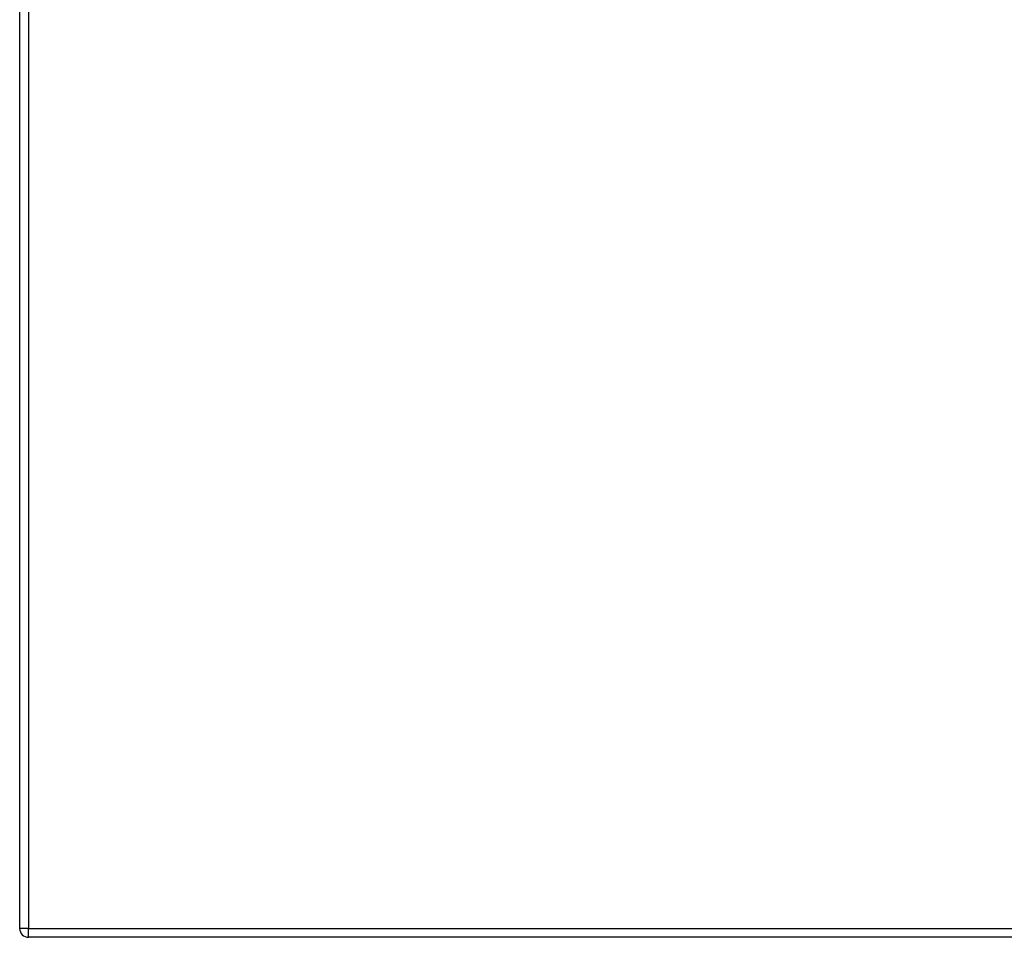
# Model space of a CAD drawing. Header units: inches. Extents: x 20 to 683, y 61 to 320.
# Tile 242 of 256: x 220 to 231, y 176 to 187. Entities that reach past the tile are written whole.
import ezdxf

# ---------------------------------------------------------------- set-up
doc = ezdxf.new("R2010")
doc.units = ezdxf.units.IN
doc.header["$MEASUREMENT"] = 0
doc.layers.add('Visible Edges(ANSI)', color=7, linetype='Continuous', lineweight=25)
doc.layers.add('Visible Tangent Edges(ANSI)', color=7, linetype='Continuous', lineweight=25)

msp = doc.modelspace()

# ---------------------------------------------------------------- linework, layer by layer
at = {"layer": 'Visible Edges(ANSI)'}
for p, q in [((220.393, 215.095), (220.393, 176.375)), ((292.097, 176.276), (220.492, 176.276))]:
    msp.add_line(p, q, dxfattribs=at)
msp.add_arc((220.492, 176.375), 0.099, 180, 270, dxfattribs=at)
at = {"layer": 'Visible Tangent Edges(ANSI)'}
for p, q in [((220.492, 215.095), (220.492, 176.375)), ((220.492, 176.375), (220.393, 176.375)), ((220.492, 176.276), (220.492, 176.375)), ((220.492, 176.375), (292.097, 176.375))]:
    msp.add_line(p, q, dxfattribs=at)

doc.saveas('drawing.dxf')
